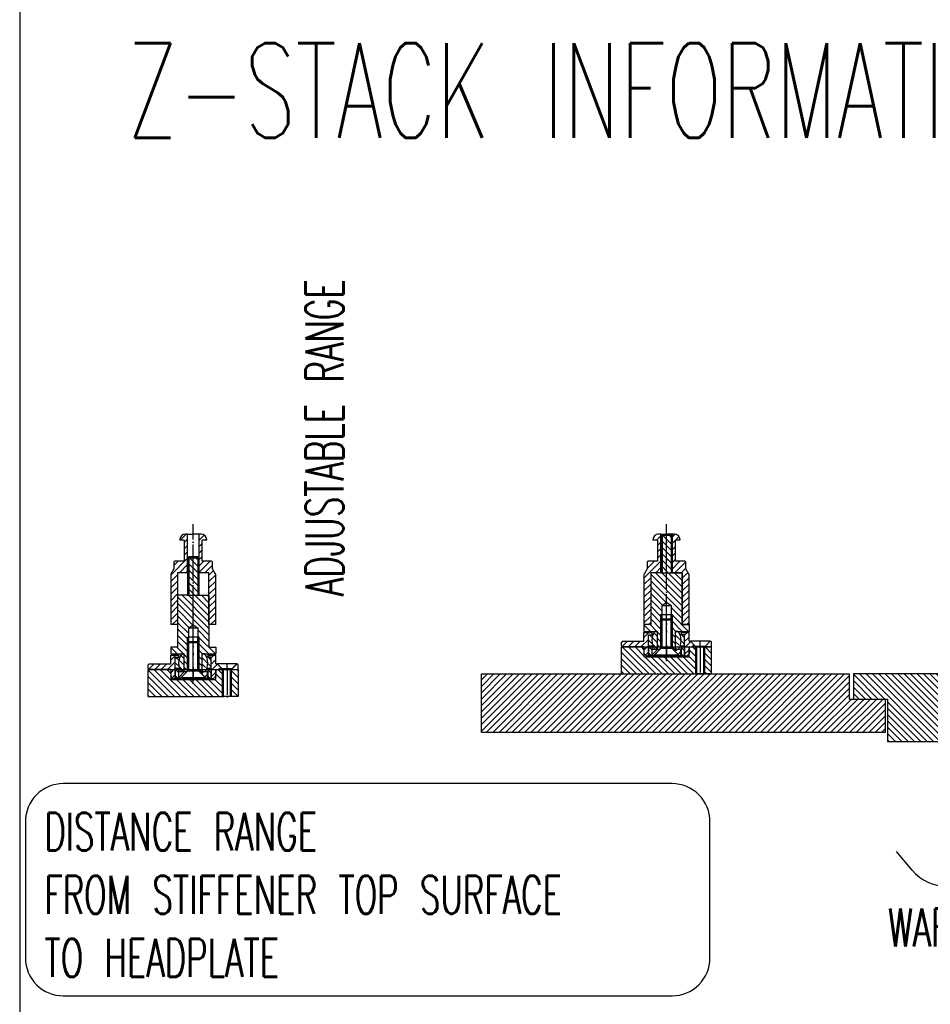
# Model space of a CAD drawing. Extents: x -1765 to 4890, y -3481 to 1222.
# Tile 22 of 98: x 400 to 804, y -2616 to -2180. Entities that reach past the tile are written whole.
import ezdxf

# ---------------------------------------------------------------- set-up
doc = ezdxf.new("R2010")
doc.units = 0
doc.linetypes.add('DASHED', pattern=[15, 7, -8])
doc.linetypes.add('DOT_CENTER', pattern=[14, 12, -1, 0, -1])
doc.layers.add('1', color=7, linetype='CONTINUOUS')
doc.styles.add('CONVERTER_1', font='txt.shx', dxfattribs={"width": 0.63})
pattern_1 = [(-45, (0, 0), (1.4142136, 1.4142136), [])]
pattern_2 = [(45, (2e-11, 369.065), (-1.4142136, 1.4142136), [])]
pattern_3 = [(45, (2e-11, -1113.895), (-1.4142136, 1.4142136), [])]
pattern_4 = [(135, (2e-11, -1113.895), (-1.4142136, -1.4142136), [])]
pattern_5 = [(135, (2e-11, -1113.895), (-1.4142136, -1.4142136), [])]
pattern_6 = [(45, (2e-11, -1113.895), (-1.4142136, 1.4142136), [])]
pattern_7 = [(315, (2e-11, -981.8801), (1.4142136, 1.4142136), [])]
pattern_8 = [(315, (-210, -991.8801), (1.4142136, 1.4142136), [])]
pattern_9 = [(45, (-210, -1123.895), (-1.4142136, 1.4142136), [])]
pattern_10 = [(135, (-210, -1123.895), (-1.4142136, -1.4142136), [])]
pattern_11 = [(135, (-210, -1123.895), (-1.4142136, -1.4142136), [])]
pattern_12 = [(45, (-210, -1123.895), (-1.4142136, 1.4142136), [])]
pattern_13 = [(45, (-210, 359.065), (-1.4142136, 1.4142136), [])]

# ---------------------------------------------------------------- blocks, each defined once
blk = doc.blocks.new('CATCHPIN__96', base_point=(700.99, -2364.59))
at = {"layer": '1', "linetype": 'CONTINUOUS'}
h = blk.add_hatch(dxfattribs=at)
h.set_pattern_fill('USER', color=1, scale=2, angle=45, pattern_type=0)
h.set_pattern_definition(pattern_2)
edge = h.paths.add_edge_path()
edge.add_line((678.9, -2419.75), (683, -2419.75))
edge.add_line((683, -2419.75), (683, -2410.45))
edge.add_line((683, -2410.45), (681.2, -2410.45))
edge.add_line((681.2, -2410.45), (681, -2410.25))
edge.add_arc((683.5, -2410.25), 2.5, 450, 540, ccw=False)
edge.add_line((683.5, -2407.75), (684.5, -2407.75))
edge.add_line((684.5, -2407.75), (684.5, -2424.85))
edge.add_line((684.5, -2424.85), (680, -2424.85))
edge.add_line((680, -2424.85), (680, -2425.65))
edge.add_line((680, -2425.65), (680, -2447.85))
edge.add_line((680, -2447.85), (677, -2447.85))
edge.add_line((677, -2447.85), (677, -2425.69))
edge.add_arc((677.5, -2425.69), 0.5, 510, 540, ccw=False)
edge.add_line((677.07, -2425.44), (678.4, -2423.13))
edge.add_line((678.4, -2423.13), (678.4, -2420.25))
edge.add_arc((678.9, -2420.25), 0.5, 450, 540, ccw=False)
h = blk.add_hatch(dxfattribs=at)
h.set_pattern_fill('USER', color=1, scale=2, angle=45, pattern_type=0)
h.set_pattern_definition(pattern_2)
edge = h.paths.add_edge_path()
edge.add_line((695.1, -2419.75), (691, -2419.75))
edge.add_line((691, -2419.75), (691, -2410.45))
edge.add_line((691, -2410.45), (692.8, -2410.45))
edge.add_line((692.8, -2410.45), (693, -2410.25))
edge.add_arc((690.5, -2410.25), 2.5, 0, 90)
edge.add_line((690.5, -2407.75), (689.5, -2407.75))
edge.add_line((689.5, -2407.75), (689.5, -2424.85))
edge.add_line((689.5, -2424.85), (694, -2424.85))
edge.add_line((694, -2424.85), (694, -2425.65))
edge.add_line((694, -2425.65), (694, -2447.85))
edge.add_line((694, -2447.85), (697, -2447.85))
edge.add_line((697, -2447.85), (697, -2425.69))
edge.add_arc((696.5, -2425.69), 0.5, 0, 30)
edge.add_line((696.93, -2425.44), (695.6, -2423.13))
edge.add_line((695.6, -2423.13), (695.6, -2420.25))
edge.add_arc((695.1, -2420.25), 0.5, 0, 90)
at = {"layer": '1', "color": 7, "linetype": 'DOT_CENTER'}
for p, q in [((687, -2407.75), (687, -2403.35)), ((687, -2424.28), (687, -2407.75)), ((687, -2447.32), (687, -2436.3))]:
    blk.add_line(p, q, dxfattribs=at)
at = {"layer": '1', "color": 7, "linetype": 'CONTINUOUS'}
for p, q in [((684.5, -2407.75), (683.5, -2407.75)), ((684.5, -2407.75), (687, -2407.75)), ((684.5, -2424.85), (684.5, -2407.75)), ((689.5, -2407.75), (687, -2407.75)), ((689.5, -2407.75), (689.5, -2424.85)), ((690.5, -2407.75), (689.5, -2407.75)), ((681.2, -2410.45), (681, -2410.25)), ((683, -2410.45), (681.2, -2410.45)), ((683, -2410.45), (683, -2419.75)), ((691, -2419.75), (691, -2410.45)), ((692.8, -2410.45), (691, -2410.45)), ((693, -2410.25), (692.8, -2410.45)), ((678.4, -2423.13), (677.07, -2425.44)), ((678.4, -2420.25), (678.4, -2423.13)), ((683, -2419.75), (678.9, -2419.75)), ((683, -2419.75), (683, -2419.75)), ((683, -2419.75), (683, -2419.75)), ((683, -2419.75), (683, -2419.75)), ((683, -2419.75), (683, -2419.75)), ((691, -2419.75), (691, -2419.75)), ((691, -2419.75), (691, -2419.75)), ((691, -2419.75), (691, -2419.75)), ((691, -2419.75), (691, -2419.75)), ((695.1, -2419.75), (691, -2419.75)), ((695.6, -2423.13), (695.6, -2420.25)), ((696.93, -2425.44), (695.6, -2423.13)), ((677, -2425.69), (677, -2447.85)), ((680, -2424.85), (680, -2425.65)), ((684.5, -2424.85), (680, -2424.85)), ((680, -2425.65), (680, -2447.85)), ((694, -2424.85), (689.5, -2424.85)), ((694, -2425.65), (694, -2424.85)), ((694, -2447.85), (694, -2425.65)), ((697, -2447.85), (697, -2425.69)), ((680, -2447.85), (677, -2447.85)), ((697, -2447.85), (694, -2447.85))]:
    blk.add_line(p, q, dxfattribs=at)
for centre, radius, start, end in [((683.5, -2410.25), 2.5, 90, 180), ((690.5, -2410.25), 2.5, 0, 90), ((678.9, -2420.25), 0.5, 90, 180), ((695.1, -2420.25), 0.5, 0, 90), ((677.5, -2425.69), 0.5, 150, 180), ((696.5, -2425.69), 0.5, 0, 30)]:
    blk.add_arc(centre, radius, start, end, dxfattribs=at)
blk = doc.blocks.new('FLANGE_CP__97', base_point=(699.65, -2399.28))
at = {"layer": '1', "linetype": 'CONTINUOUS'}
h = blk.add_hatch(dxfattribs=at)
h.set_pattern_fill('USER', color=6, scale=2, angle=45, pattern_type=0)
h.set_pattern_definition(pattern_3)
h.paths.add_polyline_path([(667, -2455.75), (667, -2457.25), (667.5, -2457.75), (677, -2457.75), (677, -2460.75), (678, -2461.75), (679, -2461.75), (679, -2452.35), (680.5, -2452.35), (680.5, -2451.35), (677, -2451.35), (677, -2455.25), (667.5, -2455.25)])
h = blk.add_hatch(dxfattribs=at)
h.set_pattern_fill('USER', color=6, scale=2, angle=45, pattern_type=0)
h.set_pattern_definition(pattern_3)
h.paths.add_polyline_path([(695, -2452.35), (695, -2461.75), (696, -2461.75), (697, -2460.75), (697, -2457.75), (699.75, -2457.75), (699.75, -2457.35), (697.65, -2455.25), (697, -2455.25), (697, -2451.35), (693.5, -2451.35), (693.5, -2452.35)])
h = blk.add_hatch(dxfattribs=at)
h.set_pattern_fill('USER', color=6, scale=2, angle=45, pattern_type=0)
h.set_pattern_definition(pattern_3)
h.paths.add_polyline_path([(706.35, -2455.25), (704.25, -2457.35), (704.25, -2457.75), (706.5, -2457.75), (707, -2457.25), (707, -2455.75), (706.5, -2455.25)])
at = {"layer": '1', "color": 6, "linetype": 'DOT_CENTER'}
for p, q in [((687, -2463.56), (687, -2449.32)), ((702, -2458.15), (702, -2455.01)), ((706.5, -2455.25), (707, -2455.75))]:
    blk.add_line(p, q, dxfattribs=at)
at = {"layer": '1', "color": 6, "linetype": 'CONTINUOUS'}
for p, q in [((677, -2451.35), (680.5, -2451.35)), ((677, -2455.25), (677, -2451.35)), ((679, -2452.35), (680.5, -2452.35)), ((679, -2461.75), (679, -2452.35)), ((680.5, -2451.35), (680.5, -2452.35)), ((693.5, -2451.35), (693.5, -2452.35)), ((693.5, -2451.35), (697, -2451.35)), ((695, -2452.35), (693.5, -2452.35)), ((695, -2461.75), (695, -2452.35)), ((697, -2455.25), (697, -2451.35)), ((667.5, -2455.25), (667, -2455.75)), ((667, -2457.25), (667, -2455.75)), ((667.5, -2457.75), (667, -2457.25)), ((667.5, -2455.25), (677, -2455.25)), ((677, -2457.75), (667.5, -2457.75)), ((677, -2457.75), (677, -2460.75)), ((697, -2455.25), (697.65, -2455.25)), ((697, -2457.75), (697, -2460.75)), ((697, -2457.75), (699.75, -2457.75)), ((699.75, -2457.35), (697.65, -2455.25)), ((706.35, -2455.25), (697.65, -2455.25)), ((699.75, -2457.75), (699.75, -2457.35)), ((699.75, -2457.35), (704.25, -2457.35)), ((699.75, -2457.75), (704.25, -2457.75)), ((706.35, -2455.25), (704.25, -2457.35)), ((704.25, -2457.35), (704.25, -2457.75)), ((704.25, -2457.75), (706.5, -2457.75)), ((706.5, -2455.25), (706.35, -2455.25)), ((706.5, -2457.75), (707, -2457.25)), ((707, -2457.25), (707, -2455.75)), ((678, -2461.75), (677, -2460.75)), ((678, -2461.75), (679, -2461.75)), ((679, -2461.75), (695, -2461.75)), ((695, -2461.75), (696, -2461.75)), ((696, -2461.75), (697, -2460.75))]:
    blk.add_line(p, q, dxfattribs=at)
blk = doc.blocks.new('BALLHEAD_CP__98', base_point=(695, -2450.15))
at = {"layer": '1', "linetype": 'CONTINUOUS'}
h = blk.add_hatch(dxfattribs=at)
h.set_pattern_fill('USER', color=1, scale=2, angle=135, pattern_type=0)
h.set_pattern_definition(pattern_4)
edge = h.paths.add_edge_path()
edge.add_line((679.5, -2457.35), (679, -2456.85))
edge.add_line((679, -2456.85), (679, -2452.85))
edge.add_line((679, -2452.85), (679.5, -2452.35))
edge.add_line((679.5, -2452.35), (681, -2452.35))
edge.add_arc((687, -2454.85), 6.5, 157.3801, -157.3801)
edge.add_line((681, -2457.35), (679.5, -2457.35))
h = blk.add_hatch(dxfattribs=at)
h.set_pattern_fill('USER', color=1, scale=2, angle=135, pattern_type=0)
h.set_pattern_definition(pattern_4)
edge = h.paths.add_edge_path()
edge.add_arc((687, -2454.85), 6.5, 202.6199, 217.9799, ccw=False)
edge.add_arc((687, -2454.85), 6.5, 517.3801, 202.6199, ccw=False)
edge.add_arc((687, -2454.85), 6.5, 502.0201, 517.3801, ccw=False)
edge.add_line((681.88, -2450.85), (683, -2450.85))
edge.add_line((683, -2450.85), (683, -2458.85))
edge.add_line((683, -2458.85), (681.88, -2458.85))
h = blk.add_hatch(dxfattribs=at)
h.set_pattern_fill('USER', color=1, scale=2, angle=135, pattern_type=0)
h.set_pattern_definition(pattern_4)
edge = h.paths.add_edge_path()
edge.add_line((691, -2458.85), (691, -2450.85))
edge.add_line((691, -2450.85), (692.12, -2450.85))
edge.add_arc((687, -2454.85), 6.5, 382.6199, 397.9799, ccw=False)
edge.add_arc((687, -2454.85), 6.5, 337.3801, 382.6199, ccw=False)
edge.add_arc((687, -2454.85), 6.5, 322.0201, 337.3801, ccw=False)
edge.add_line((692.12, -2458.85), (691, -2458.85))
h = blk.add_hatch(dxfattribs=at)
h.set_pattern_fill('USER', color=1, scale=2, angle=135, pattern_type=0)
h.set_pattern_definition(pattern_4)
edge = h.paths.add_edge_path()
edge.add_arc((687, -2454.85), 6.5, -22.6199, 22.6199)
edge.add_line((693, -2452.35), (694.5, -2452.35))
edge.add_line((694.5, -2452.35), (695, -2452.85))
edge.add_line((695, -2452.85), (695, -2456.85))
edge.add_line((695, -2456.85), (694.5, -2457.35))
edge.add_line((694.5, -2457.35), (693, -2457.35))
at = {"layer": '1', "color": 1, "linetype": 'CONTINUOUS'}
for p, q in [((679, -2452.85), (679.5, -2452.35)), ((679, -2456.85), (679, -2452.85)), ((679.5, -2452.35), (681, -2452.35)), ((683, -2450.85), (681.88, -2450.85)), ((683, -2458.85), (683, -2450.85)), ((691, -2458.85), (691, -2450.85)), ((692.12, -2450.85), (691, -2450.85)), ((694.5, -2452.35), (693, -2452.35)), ((695, -2452.85), (694.5, -2452.35)), ((695, -2456.85), (695, -2452.85)), ((679.5, -2457.35), (679, -2456.85)), ((681, -2457.35), (679.5, -2457.35)), ((693, -2457.35), (694.5, -2457.35)), ((694.5, -2457.35), (695, -2456.85)), ((683, -2458.85), (681.88, -2458.85)), ((692.12, -2458.85), (691, -2458.85))]:
    blk.add_line(p, q, dxfattribs=at)
at = {"layer": '1', "color": 1, "linetype": 'DOT_CENTER'}
blk.add_line((687, -2459.96), (687, -2450.15), dxfattribs=at)
at = {"layer": '1', "color": 1, "linetype": 'CONTINUOUS'}
for start, end in [(157.3801, -157.3801), (142.0201, 157.3801), (22.6199, 37.9799), (-22.6199, 22.6199), (-157.3801, -142.0201), (-37.9799, -22.6199)]:
    blk.add_arc((687, -2454.85), 6.5, start, end, dxfattribs=at)
blk = doc.blocks.new('SLEEVE_CP__99', base_point=(687.98, -2410.4))
at = {"layer": '1', "linetype": 'CONTINUOUS'}
h = blk.add_hatch(dxfattribs=at)
h.set_pattern_fill('USER', color=4, scale=2, angle=135, pattern_type=0)
h.set_pattern_definition(pattern_5)
h.paths.add_polyline_path([(679, -2461.75), (679, -2457.35), (680.5, -2457.35), (680.5, -2461.75)])
h = blk.add_hatch(dxfattribs=at)
h.set_pattern_fill('USER', color=4, scale=2, angle=135, pattern_type=0)
h.set_pattern_definition(pattern_5)
h.paths.add_polyline_path([(693.5, -2461.75), (693.5, -2457.35), (695, -2457.35), (695, -2461.75)])
at = {"layer": '1', "color": 4, "linetype": 'CONTINUOUS'}
for p, q in [((680.5, -2457.35), (679, -2457.35)), ((679, -2457.35), (679, -2461.75)), ((681, -2457.35), (680.5, -2457.35)), ((693.5, -2457.35), (693, -2457.35)), ((695, -2457.35), (693.5, -2457.35)), ((695, -2457.35), (695, -2461.75)), ((680.5, -2461.75), (679, -2461.75)), ((693.5, -2461.75), (680.5, -2461.75)), ((695, -2461.75), (693.5, -2461.75))]:
    blk.add_line(p, q, dxfattribs=at)
at = {"layer": '1', "color": 4, "linetype": 'DASHED'}
for p, q in [((680.5, -2457.35), (680.5, -2461.75)), ((693.5, -2457.35), (693.5, -2461.75))]:
    blk.add_line(p, q, dxfattribs=at)
at = {"layer": '1', "color": 1, "linetype": 'DOT_CENTER'}
blk.add_line((687, -2456.79), (687, -2462.7), dxfattribs=at)
blk = doc.blocks.new('WASHER_CP__100', base_point=(687.79, -2430.42))
at = {"layer": '1', "linetype": 'CONTINUOUS'}
h = blk.add_hatch(dxfattribs=at)
h.set_pattern_fill('USER', color=3, scale=2, angle=45, pattern_type=0)
h.set_pattern_definition(pattern_6)
h.paths.add_polyline_path([(680.6, -2458.85), (683.8, -2458.85), (683.8, -2459.16), (681.3, -2461.65), (680.6, -2461.65)])
h = blk.add_hatch(dxfattribs=at)
h.set_pattern_fill('USER', color=3, scale=2, angle=45, pattern_type=0)
h.set_pattern_definition(pattern_6)
h.paths.add_polyline_path([(690.2, -2459.16), (690.2, -2458.85), (693.4, -2458.85), (693.4, -2461.65), (692.7, -2461.65)])
at = {"layer": '1', "color": 3, "linetype": 'CONTINUOUS'}
for p, q in [((680.6, -2461.65), (680.6, -2458.85)), ((683.8, -2458.85), (680.6, -2458.85)), ((680.6, -2461.65), (681.3, -2461.65)), ((683.8, -2459.16), (681.3, -2461.65)), ((681.3, -2461.65), (692.7, -2461.65)), ((684, -2458.85), (683.8, -2458.85)), ((683.8, -2459.16), (683.8, -2458.85)), ((690.2, -2458.85), (690.1, -2458.85)), ((693.4, -2458.85), (690.2, -2458.85)), ((690.2, -2459.16), (690.2, -2458.85)), ((692.7, -2461.65), (690.2, -2459.16)), ((692.7, -2461.65), (693.4, -2461.65)), ((693.4, -2461.65), (693.4, -2458.85))]:
    blk.add_line(p, q, dxfattribs=at)
at = {"layer": '1', "color": 1, "linetype": 'DOT_CENTER'}
blk.add_line((687, -2463.35), (687, -2458.31), dxfattribs=at)
blk = doc.blocks.new('SCREW_CP__101', base_point=(693, -2441.76))
at = {"layer": '1', "color": 7, "linetype": 'DOT_CENTER'}
blk.add_line((687, -2464.06), (687, -2441.26), dxfattribs=at)
at = {"layer": '1', "color": 7, "linetype": 'CONTINUOUS'}
for p, q in [((685, -2445.46), (684.5, -2445.96)), ((684.5, -2457.66), (684.5, -2445.96)), ((689.5, -2445.96), (684.5, -2445.96)), ((685, -2445.96), (685, -2445.46)), ((689, -2445.46), (685, -2445.46)), ((685, -2457.66), (685, -2445.96)), ((689, -2445.46), (689.5, -2445.96)), ((689, -2445.96), (689, -2445.46)), ((689, -2457.66), (689, -2445.96)), ((689.5, -2457.66), (689.5, -2445.96)), ((684.5, -2458.46), (684.5, -2457.66)), ((685, -2457.66), (685, -2458.46)), ((689, -2457.66), (689, -2458.46)), ((689.5, -2457.66), (689.5, -2458.46)), ((684.5, -2458.46), (681.5, -2461.46)), ((692.5, -2461.46), (681.5, -2461.46)), ((685, -2458.46), (684.5, -2458.46)), ((689, -2458.46), (685, -2458.46)), ((689.5, -2458.46), (689, -2458.46)), ((689.5, -2458.46), (692.5, -2461.46))]:
    blk.add_line(p, q, dxfattribs=at)
blk = doc.blocks.new('GUIDE_CP__102', base_point=(694.5, -2414.51))
at = {"layer": '1', "linetype": 'CONTINUOUS'}
h = blk.add_hatch(dxfattribs=at)
h.set_pattern_fill('USER', color=5, scale=2, angle=315, pattern_type=0)
h.set_pattern_definition(pattern_7)
h.paths.add_polyline_path([(684.5, -2408.35), (684.5, -2424.85), (689.5, -2424.85), (689.5, -2408.35)])
h = blk.add_hatch(dxfattribs=at)
h.set_pattern_fill('USER', color=5, scale=2, angle=315, pattern_type=0)
h.set_pattern_definition(pattern_7)
h.paths.add_polyline_path([(680, -2424.85), (680, -2447.85), (677, -2447.85), (677, -2450.85), (683, -2450.85), (683, -2458.85), (683.8, -2458.85), (684.5, -2458.16), (684.5, -2443.95), (684.5, -2443.37), (685, -2443.37), (685, -2443.35), (685, -2439.35), (687, -2437.91), (689, -2439.35), (689, -2443.35), (689.5, -2443.35), (689.5, -2458.16), (690.2, -2458.85), (691, -2458.85), (691, -2450.85), (697, -2450.85), (697, -2447.85), (694, -2447.85), (694, -2424.85), (689.5, -2424.85), (684.5, -2424.85)])
at = {"layer": '1', "color": 5, "linetype": 'CONTINUOUS'}
for p, q in [((684.5, -2408.35), (685, -2407.85)), ((684.5, -2408.35), (684.5, -2424.85)), ((689.5, -2408.35), (684.5, -2408.35)), ((689, -2407.85), (685, -2407.85)), ((685, -2407.85), (685, -2424.85)), ((689.5, -2408.35), (689, -2407.85)), ((689, -2407.85), (689, -2424.85)), ((689.5, -2408.35), (689.5, -2424.85)), ((684.5, -2424.85), (680, -2424.85)), ((680, -2424.85), (680, -2447.85)), ((684.5, -2424.85), (689.5, -2424.85)), ((689.5, -2424.85), (694, -2424.85)), ((694, -2424.85), (694, -2447.85)), ((685, -2439.35), (687, -2437.91)), ((685, -2443.35), (685, -2439.35)), ((685, -2439.35), (689, -2439.35)), ((687, -2437.91), (689, -2439.35)), ((689, -2439.35), (689, -2443.35)), ((684.5, -2443.95), (684.5, -2443.37)), ((684.5, -2443.37), (685, -2443.37)), ((684.5, -2458.16), (684.5, -2443.95)), ((685, -2443.35), (689, -2443.35)), ((685, -2443.37), (685, -2443.35)), ((685, -2445.46), (685, -2443.37)), ((689, -2445.46), (689, -2443.35)), ((689.5, -2443.35), (689, -2443.35)), ((689.5, -2443.35), (689.5, -2458.16)), ((677, -2447.85), (677, -2450.85)), ((680, -2447.85), (677, -2447.85)), ((694, -2447.85), (697, -2447.85)), ((697, -2447.85), (697, -2450.85)), ((677, -2450.85), (683, -2450.85)), ((683, -2458.85), (683, -2450.85)), ((691, -2458.85), (691, -2450.85)), ((691, -2450.85), (697, -2450.85)), ((683.8, -2458.85), (683, -2458.85)), ((684.5, -2458.16), (683.8, -2458.85)), ((689.5, -2458.16), (690.2, -2458.85)), ((690.2, -2458.85), (691, -2458.85))]:
    blk.add_line(p, q, dxfattribs=at)
at = {"layer": '1', "color": 5, "linetype": 'DOT_CENTER'}
blk.add_line((687, -2460.53), (687, -2408.26), dxfattribs=at)
blk = doc.blocks.new('CATCH_PIN_ASSY1__103', base_point=(714.73, -2400.35))
at = {"layer": '1'}
for name, p in [('CATCHPIN__96', (700.99, -2364.59)), ('GUIDE_CP__102', (694.5, -2414.51)), ('SCREW_CP__101', (693, -2441.76)), ('FLANGE_CP__97', (699.65, -2399.28)), ('BALLHEAD_CP__98', (695, -2450.15)), ('SLEEVE_CP__99', (687.98, -2410.4)), ('WASHER_CP__100', (687.79, -2430.42))]:
    blk.add_blockref(name, p, dxfattribs=at)
blk = doc.blocks.new('PIN_ASSY2__104', base_point=(1367, -2400.6))
at = {"layer": '1', "linetype": 'CONTINUOUS'}
h = blk.add_hatch(dxfattribs=at)
h.set_pattern_fill('USER', color=5, scale=2, angle=-45, pattern_type=0)
h.set_pattern_definition(pattern_1)
h.paths.add_polyline_path([(667, -2469.75), (700.4, -2469.75), (700.4, -2457.75), (697, -2457.75), (697, -2462.15), (677, -2462.15), (677, -2457.75), (667, -2457.75)])
h = blk.add_hatch(dxfattribs=at)
h.set_pattern_fill('USER', color=5, scale=2, angle=-45, pattern_type=0)
h.set_pattern_definition(pattern_1)
h.paths.add_polyline_path([(707, -2457.75), (707, -2469.75), (703.6, -2469.75), (703.6, -2457.75)])
at = {"layer": '1', "color": 5, "linetype": 'CONTINUOUS'}
for p, q in [((667, -2457.75), (677, -2457.75)), ((667, -2469.75), (667, -2457.75)), ((677, -2457.75), (677, -2462.15)), ((677, -2457.75), (697, -2457.75)), ((697, -2462.15), (697, -2457.75)), ((697, -2457.75), (700.4, -2457.75)), ((700, -2469.75), (700, -2457.75)), ((700.4, -2469.75), (700.4, -2457.75)), ((700.4, -2457.75), (703.6, -2457.75)), ((707, -2457.75), (703.6, -2457.75)), ((703.6, -2469.75), (703.6, -2457.75)), ((704, -2469.75), (704, -2457.75)), ((707, -2469.75), (707, -2457.75)), ((677, -2462.15), (697, -2462.15)), ((667, -2469.75), (700.4, -2469.75)), ((703.6, -2469.75), (700.4, -2469.75)), ((707, -2469.75), (703.6, -2469.75))]:
    blk.add_line(p, q, dxfattribs=at)
at = {"layer": '1', "color": 5, "linetype": 'DOT_CENTER'}
blk.add_line((702, -2457.07), (702, -2470.8), dxfattribs=at)
at = {"layer": '1'}
blk.add_blockref('CATCH_PIN_ASSY1__103', (714.73, -2400.35), dxfattribs=at)
blk = doc.blocks.new('GUIDE_CP__114', base_point=(484.5, -2424.51))
at = {"layer": '1', "linetype": 'CONTINUOUS'}
h = blk.add_hatch(dxfattribs=at)
h.set_pattern_fill('USER', color=5, scale=2, angle=315, pattern_type=0)
h.set_pattern_definition(pattern_8)
h.paths.add_polyline_path([(474.5, -2418.35), (474.5, -2434.85), (479.5, -2434.85), (479.5, -2418.35)])
h = blk.add_hatch(dxfattribs=at)
h.set_pattern_fill('USER', color=5, scale=2, angle=315, pattern_type=0)
h.set_pattern_definition(pattern_8)
h.paths.add_polyline_path([(470, -2434.85), (470, -2457.85), (467, -2457.85), (467, -2460.85), (473, -2460.85), (473, -2468.85), (473.8, -2468.85), (474.5, -2468.16), (474.5, -2453.95), (474.5, -2453.37), (475, -2453.37), (475, -2453.35), (475, -2449.35), (477, -2447.91), (479, -2449.35), (479, -2453.35), (479.5, -2453.35), (479.5, -2468.16), (480.2, -2468.85), (481, -2468.85), (481, -2460.85), (487, -2460.85), (487, -2457.85), (484, -2457.85), (484, -2434.85), (479.5, -2434.85), (474.5, -2434.85)])
at = {"layer": '1', "color": 5, "linetype": 'CONTINUOUS'}
for p, q in [((474.5, -2418.35), (475, -2417.85)), ((479.5, -2418.35), (474.5, -2418.35)), ((474.5, -2418.35), (474.5, -2434.85)), ((475, -2417.85), (475, -2434.85)), ((479, -2417.85), (475, -2417.85)), ((479, -2417.85), (479, -2434.85)), ((479.5, -2418.35), (479, -2417.85)), ((479.5, -2418.35), (479.5, -2434.85)), ((470, -2434.85), (470, -2457.85)), ((474.5, -2434.85), (470, -2434.85)), ((474.5, -2434.85), (479.5, -2434.85)), ((479.5, -2434.85), (484, -2434.85)), ((484, -2434.85), (484, -2457.85)), ((475, -2449.35), (477, -2447.91)), ((475, -2449.35), (479, -2449.35)), ((475, -2453.35), (475, -2449.35)), ((477, -2447.91), (479, -2449.35)), ((479, -2449.35), (479, -2453.35)), ((474.5, -2453.37), (475, -2453.37)), ((474.5, -2453.95), (474.5, -2453.37)), ((475, -2453.37), (475, -2453.35)), ((475, -2453.35), (479, -2453.35)), ((475, -2455.46), (475, -2453.37)), ((479.5, -2453.35), (479, -2453.35)), ((479, -2455.46), (479, -2453.35)), ((479.5, -2453.35), (479.5, -2468.16)), ((470, -2457.85), (467, -2457.85)), ((467, -2457.85), (467, -2460.85)), ((474.5, -2468.16), (474.5, -2453.95)), ((484, -2457.85), (487, -2457.85)), ((487, -2457.85), (487, -2460.85)), ((467, -2460.85), (473, -2460.85)), ((473, -2468.85), (473, -2460.85)), ((481, -2460.85), (487, -2460.85)), ((481, -2468.85), (481, -2460.85)), ((473.8, -2468.85), (473, -2468.85)), ((474.5, -2468.16), (473.8, -2468.85)), ((479.5, -2468.16), (480.2, -2468.85)), ((480.2, -2468.85), (481, -2468.85))]:
    blk.add_line(p, q, dxfattribs=at)
at = {"layer": '1', "color": 5, "linetype": 'DOT_CENTER'}
blk.add_line((477, -2470.53), (477, -2418.26), dxfattribs=at)
blk = doc.blocks.new('SCREW_CP__115', base_point=(483, -2451.76))
at = {"layer": '1', "color": 7, "linetype": 'DOT_CENTER'}
blk.add_line((477, -2474.06), (477, -2451.26), dxfattribs=at)
at = {"layer": '1', "color": 7, "linetype": 'CONTINUOUS'}
for p, q in [((475, -2455.46), (474.5, -2455.96)), ((479.5, -2455.96), (474.5, -2455.96)), ((474.5, -2467.66), (474.5, -2455.96)), ((479, -2455.46), (475, -2455.46)), ((475, -2455.96), (475, -2455.46)), ((475, -2467.66), (475, -2455.96)), ((479, -2455.96), (479, -2455.46)), ((479, -2455.46), (479.5, -2455.96)), ((479, -2467.66), (479, -2455.96)), ((479.5, -2467.66), (479.5, -2455.96)), ((474.5, -2468.46), (471.5, -2471.46)), ((474.5, -2468.46), (474.5, -2467.66)), ((475, -2468.46), (474.5, -2468.46)), ((475, -2467.66), (475, -2468.46)), ((479, -2468.46), (475, -2468.46)), ((479, -2467.66), (479, -2468.46)), ((479.5, -2468.46), (479, -2468.46)), ((479.5, -2467.66), (479.5, -2468.46)), ((479.5, -2468.46), (482.5, -2471.46)), ((482.5, -2471.46), (471.5, -2471.46))]:
    blk.add_line(p, q, dxfattribs=at)
blk = doc.blocks.new('WASHER_CP__116', base_point=(477.79, -2440.42))
at = {"layer": '1', "linetype": 'CONTINUOUS'}
h = blk.add_hatch(dxfattribs=at)
h.set_pattern_fill('USER', color=3, scale=2, angle=45, pattern_type=0)
h.set_pattern_definition(pattern_9)
h.paths.add_polyline_path([(470.6, -2468.85), (473.8, -2468.85), (473.8, -2469.16), (471.3, -2471.65), (470.6, -2471.65)])
h = blk.add_hatch(dxfattribs=at)
h.set_pattern_fill('USER', color=3, scale=2, angle=45, pattern_type=0)
h.set_pattern_definition(pattern_9)
h.paths.add_polyline_path([(480.2, -2469.16), (480.2, -2468.85), (483.4, -2468.85), (483.4, -2471.65), (482.7, -2471.65)])
at = {"layer": '1', "color": 3, "linetype": 'CONTINUOUS'}
for p, q in [((473.8, -2468.85), (470.6, -2468.85)), ((470.6, -2471.65), (470.6, -2468.85)), ((473.8, -2469.16), (471.3, -2471.65)), ((473.8, -2469.16), (473.8, -2468.85)), ((474, -2468.85), (473.8, -2468.85)), ((480.2, -2468.85), (480.1, -2468.85)), ((480.2, -2469.16), (480.2, -2468.85)), ((483.4, -2468.85), (480.2, -2468.85)), ((482.7, -2471.65), (480.2, -2469.16)), ((483.4, -2471.65), (483.4, -2468.85)), ((470.6, -2471.65), (471.3, -2471.65)), ((471.3, -2471.65), (482.7, -2471.65)), ((482.7, -2471.65), (483.4, -2471.65))]:
    blk.add_line(p, q, dxfattribs=at)
at = {"layer": '1', "color": 1, "linetype": 'DOT_CENTER'}
blk.add_line((477, -2473.35), (477, -2468.31), dxfattribs=at)
blk = doc.blocks.new('SLEEVE_CP__117', base_point=(477.98, -2420.4))
at = {"layer": '1', "linetype": 'CONTINUOUS'}
h = blk.add_hatch(dxfattribs=at)
h.set_pattern_fill('USER', color=4, scale=2, angle=135, pattern_type=0)
h.set_pattern_definition(pattern_10)
h.paths.add_polyline_path([(469, -2471.75), (469, -2467.35), (470.5, -2467.35), (470.5, -2471.75)])
h = blk.add_hatch(dxfattribs=at)
h.set_pattern_fill('USER', color=4, scale=2, angle=135, pattern_type=0)
h.set_pattern_definition(pattern_10)
h.paths.add_polyline_path([(483.5, -2471.75), (483.5, -2467.35), (485, -2467.35), (485, -2471.75)])
at = {"layer": '1', "color": 1, "linetype": 'DOT_CENTER'}
blk.add_line((477, -2466.79), (477, -2472.7), dxfattribs=at)
at = {"layer": '1', "color": 4, "linetype": 'CONTINUOUS'}
for p, q in [((469, -2467.35), (469, -2471.75)), ((470.5, -2467.35), (469, -2467.35)), ((471, -2467.35), (470.5, -2467.35)), ((483.5, -2467.35), (483, -2467.35)), ((485, -2467.35), (483.5, -2467.35)), ((485, -2467.35), (485, -2471.75)), ((470.5, -2471.75), (469, -2471.75)), ((483.5, -2471.75), (470.5, -2471.75)), ((485, -2471.75), (483.5, -2471.75))]:
    blk.add_line(p, q, dxfattribs=at)
at = {"layer": '1', "color": 4, "linetype": 'DASHED'}
for p, q in [((470.5, -2467.35), (470.5, -2471.75)), ((483.5, -2467.35), (483.5, -2471.75))]:
    blk.add_line(p, q, dxfattribs=at)
blk = doc.blocks.new('BALLHEAD_CP__118', base_point=(485, -2460.15))
at = {"layer": '1', "linetype": 'CONTINUOUS'}
h = blk.add_hatch(dxfattribs=at)
h.set_pattern_fill('USER', color=1, scale=2, angle=135, pattern_type=0)
h.set_pattern_definition(pattern_11)
edge = h.paths.add_edge_path()
edge.add_line((469.5, -2467.35), (469, -2466.85))
edge.add_line((469, -2466.85), (469, -2462.85))
edge.add_line((469, -2462.85), (469.5, -2462.35))
edge.add_line((469.5, -2462.35), (471, -2462.35))
edge.add_arc((477, -2464.85), 6.5, 157.3801, -157.3801)
edge.add_line((471, -2467.35), (469.5, -2467.35))
h = blk.add_hatch(dxfattribs=at)
h.set_pattern_fill('USER', color=1, scale=2, angle=135, pattern_type=0)
h.set_pattern_definition(pattern_11)
edge = h.paths.add_edge_path()
edge.add_arc((477, -2464.85), 6.5, 202.6199, 217.9799, ccw=False)
edge.add_arc((477, -2464.85), 6.5, 517.3801, 202.6199, ccw=False)
edge.add_arc((477, -2464.85), 6.5, 502.0201, 517.3801, ccw=False)
edge.add_line((471.88, -2460.85), (473, -2460.85))
edge.add_line((473, -2460.85), (473, -2468.85))
edge.add_line((473, -2468.85), (471.88, -2468.85))
h = blk.add_hatch(dxfattribs=at)
h.set_pattern_fill('USER', color=1, scale=2, angle=135, pattern_type=0)
h.set_pattern_definition(pattern_11)
edge = h.paths.add_edge_path()
edge.add_line((481, -2468.85), (481, -2460.85))
edge.add_line((481, -2460.85), (482.12, -2460.85))
edge.add_arc((477, -2464.85), 6.5, 382.6199, 397.9799, ccw=False)
edge.add_arc((477, -2464.85), 6.5, 337.3801, 382.6199, ccw=False)
edge.add_arc((477, -2464.85), 6.5, 322.0201, 337.3801, ccw=False)
edge.add_line((482.12, -2468.85), (481, -2468.85))
h = blk.add_hatch(dxfattribs=at)
h.set_pattern_fill('USER', color=1, scale=2, angle=135, pattern_type=0)
h.set_pattern_definition(pattern_11)
edge = h.paths.add_edge_path()
edge.add_arc((477, -2464.85), 6.5, -22.6199, 22.6199)
edge.add_line((483, -2462.35), (484.5, -2462.35))
edge.add_line((484.5, -2462.35), (485, -2462.85))
edge.add_line((485, -2462.85), (485, -2466.85))
edge.add_line((485, -2466.85), (484.5, -2467.35))
edge.add_line((484.5, -2467.35), (483, -2467.35))
at = {"layer": '1', "color": 1, "linetype": 'CONTINUOUS'}
for p, q in [((469, -2462.85), (469.5, -2462.35)), ((469.5, -2462.35), (471, -2462.35)), ((473, -2460.85), (471.88, -2460.85)), ((473, -2468.85), (473, -2460.85)), ((482.12, -2460.85), (481, -2460.85)), ((481, -2468.85), (481, -2460.85)), ((484.5, -2462.35), (483, -2462.35)), ((485, -2462.85), (484.5, -2462.35)), ((469, -2466.85), (469, -2462.85)), ((485, -2466.85), (485, -2462.85)), ((469.5, -2467.35), (469, -2466.85)), ((471, -2467.35), (469.5, -2467.35)), ((473, -2468.85), (471.88, -2468.85)), ((482.12, -2468.85), (481, -2468.85)), ((483, -2467.35), (484.5, -2467.35)), ((484.5, -2467.35), (485, -2466.85))]:
    blk.add_line(p, q, dxfattribs=at)
at = {"layer": '1', "color": 1, "linetype": 'DOT_CENTER'}
blk.add_line((477, -2469.96), (477, -2460.15), dxfattribs=at)
at = {"layer": '1', "color": 1, "linetype": 'CONTINUOUS'}
for start, end in [(157.3801, -157.3801), (142.0201, 157.3801), (22.6199, 37.9799), (-22.6199, 22.6199), (-157.3801, -142.0201), (-37.9799, -22.6199)]:
    blk.add_arc((477, -2464.85), 6.5, start, end, dxfattribs=at)
blk = doc.blocks.new('FLANGE_CP__119', base_point=(489.65, -2409.28))
at = {"layer": '1', "linetype": 'CONTINUOUS'}
h = blk.add_hatch(dxfattribs=at)
h.set_pattern_fill('USER', color=6, scale=2, angle=45, pattern_type=0)
h.set_pattern_definition(pattern_12)
h.paths.add_polyline_path([(457, -2465.75), (457, -2467.25), (457.5, -2467.75), (467, -2467.75), (467, -2470.75), (468, -2471.75), (469, -2471.75), (469, -2462.35), (470.5, -2462.35), (470.5, -2461.35), (467, -2461.35), (467, -2465.25), (457.5, -2465.25)])
h = blk.add_hatch(dxfattribs=at)
h.set_pattern_fill('USER', color=6, scale=2, angle=45, pattern_type=0)
h.set_pattern_definition(pattern_12)
h.paths.add_polyline_path([(485, -2462.35), (485, -2471.75), (486, -2471.75), (487, -2470.75), (487, -2467.75), (489.75, -2467.75), (489.75, -2467.35), (487.65, -2465.25), (487, -2465.25), (487, -2461.35), (483.5, -2461.35), (483.5, -2462.35)])
h = blk.add_hatch(dxfattribs=at)
h.set_pattern_fill('USER', color=6, scale=2, angle=45, pattern_type=0)
h.set_pattern_definition(pattern_12)
h.paths.add_polyline_path([(496.35, -2465.25), (494.25, -2467.35), (494.25, -2467.75), (496.5, -2467.75), (497, -2467.25), (497, -2465.75), (496.5, -2465.25)])
at = {"layer": '1', "color": 6, "linetype": 'CONTINUOUS'}
for p, q in [((467, -2465.25), (467, -2461.35)), ((467, -2461.35), (470.5, -2461.35)), ((469, -2471.75), (469, -2462.35)), ((469, -2462.35), (470.5, -2462.35)), ((470.5, -2461.35), (470.5, -2462.35)), ((483.5, -2461.35), (487, -2461.35)), ((483.5, -2461.35), (483.5, -2462.35)), ((485, -2462.35), (483.5, -2462.35)), ((485, -2471.75), (485, -2462.35)), ((487, -2465.25), (487, -2461.35)), ((457.5, -2465.25), (457, -2465.75)), ((457, -2467.25), (457, -2465.75)), ((457.5, -2465.25), (467, -2465.25)), ((487, -2465.25), (487.65, -2465.25)), ((496.35, -2465.25), (487.65, -2465.25)), ((489.75, -2467.35), (487.65, -2465.25)), ((496.35, -2465.25), (494.25, -2467.35)), ((496.5, -2465.25), (496.35, -2465.25)), ((497, -2467.25), (497, -2465.75)), ((457.5, -2467.75), (457, -2467.25)), ((467, -2467.75), (457.5, -2467.75)), ((467, -2467.75), (467, -2470.75)), ((468, -2471.75), (467, -2470.75)), ((486, -2471.75), (487, -2470.75)), ((487, -2467.75), (489.75, -2467.75)), ((487, -2467.75), (487, -2470.75)), ((489.75, -2467.35), (494.25, -2467.35)), ((489.75, -2467.75), (489.75, -2467.35)), ((489.75, -2467.75), (494.25, -2467.75)), ((494.25, -2467.35), (494.25, -2467.75)), ((494.25, -2467.75), (496.5, -2467.75)), ((496.5, -2467.75), (497, -2467.25)), ((468, -2471.75), (469, -2471.75)), ((469, -2471.75), (485, -2471.75)), ((485, -2471.75), (486, -2471.75))]:
    blk.add_line(p, q, dxfattribs=at)
at = {"layer": '1', "color": 6, "linetype": 'DOT_CENTER'}
for p, q in [((477, -2473.56), (477, -2459.32)), ((492, -2468.15), (492, -2465.01)), ((496.5, -2465.25), (497, -2465.75))]:
    blk.add_line(p, q, dxfattribs=at)
blk = doc.blocks.new('CATCHPIN__120', base_point=(490.99, -2364.59))
at = {"layer": '1', "linetype": 'CONTINUOUS'}
h = blk.add_hatch(dxfattribs=at)
h.set_pattern_fill('USER', color=1, scale=2, angle=45, pattern_type=0)
h.set_pattern_definition(pattern_13)
edge = h.paths.add_edge_path()
edge.add_line((468.9, -2419.75), (473, -2419.75))
edge.add_line((473, -2419.75), (473, -2410.45))
edge.add_line((473, -2410.45), (471.2, -2410.45))
edge.add_line((471.2, -2410.45), (471, -2410.25))
edge.add_arc((473.5, -2410.25), 2.5, 450, 540, ccw=False)
edge.add_line((473.5, -2407.75), (474.5, -2407.75))
edge.add_line((474.5, -2407.75), (474.5, -2424.85))
edge.add_line((474.5, -2424.85), (470, -2424.85))
edge.add_line((470, -2424.85), (470, -2425.65))
edge.add_line((470, -2425.65), (470, -2447.85))
edge.add_line((470, -2447.85), (467, -2447.85))
edge.add_line((467, -2447.85), (467, -2425.69))
edge.add_arc((467.5, -2425.69), 0.5, 510, 540, ccw=False)
edge.add_line((467.07, -2425.44), (468.4, -2423.13))
edge.add_line((468.4, -2423.13), (468.4, -2420.25))
edge.add_arc((468.9, -2420.25), 0.5, 450, 540, ccw=False)
h = blk.add_hatch(dxfattribs=at)
h.set_pattern_fill('USER', color=1, scale=2, angle=45, pattern_type=0)
h.set_pattern_definition(pattern_13)
edge = h.paths.add_edge_path()
edge.add_line((485.1, -2419.75), (481, -2419.75))
edge.add_line((481, -2419.75), (481, -2410.45))
edge.add_line((481, -2410.45), (482.8, -2410.45))
edge.add_line((482.8, -2410.45), (483, -2410.25))
edge.add_arc((480.5, -2410.25), 2.5, 0, 90)
edge.add_line((480.5, -2407.75), (479.5, -2407.75))
edge.add_line((479.5, -2407.75), (479.5, -2424.85))
edge.add_line((479.5, -2424.85), (484, -2424.85))
edge.add_line((484, -2424.85), (484, -2425.65))
edge.add_line((484, -2425.65), (484, -2447.85))
edge.add_line((484, -2447.85), (487, -2447.85))
edge.add_line((487, -2447.85), (487, -2425.69))
edge.add_arc((486.5, -2425.69), 0.5, 0, 30)
edge.add_line((486.93, -2425.44), (485.6, -2423.13))
edge.add_line((485.6, -2423.13), (485.6, -2420.25))
edge.add_arc((485.1, -2420.25), 0.5, 0, 90)
at = {"layer": '1', "color": 7, "linetype": 'DOT_CENTER'}
for p, q in [((477, -2407.75), (477, -2403.35)), ((477, -2424.28), (477, -2407.75)), ((477, -2447.32), (477, -2436.3))]:
    blk.add_line(p, q, dxfattribs=at)
at = {"layer": '1', "color": 7, "linetype": 'CONTINUOUS'}
for p, q in [((474.5, -2407.75), (473.5, -2407.75)), ((474.5, -2424.85), (474.5, -2407.75)), ((474.5, -2407.75), (477, -2407.75)), ((479.5, -2407.75), (477, -2407.75)), ((480.5, -2407.75), (479.5, -2407.75)), ((479.5, -2407.75), (479.5, -2424.85)), ((471.2, -2410.45), (471, -2410.25)), ((473, -2410.45), (471.2, -2410.45)), ((473, -2410.45), (473, -2419.75)), ((482.8, -2410.45), (481, -2410.45)), ((481, -2419.75), (481, -2410.45)), ((483, -2410.25), (482.8, -2410.45)), ((468.4, -2423.13), (467.07, -2425.44)), ((468.4, -2420.25), (468.4, -2423.13)), ((473, -2419.75), (468.9, -2419.75)), ((473, -2419.75), (473, -2419.75)), ((473, -2419.75), (473, -2419.75)), ((473, -2419.75), (473, -2419.75)), ((473, -2419.75), (473, -2419.75)), ((485.1, -2419.75), (481, -2419.75)), ((481, -2419.75), (481, -2419.75)), ((481, -2419.75), (481, -2419.75)), ((481, -2419.75), (481, -2419.75)), ((481, -2419.75), (481, -2419.75)), ((485.6, -2423.13), (485.6, -2420.25)), ((486.93, -2425.44), (485.6, -2423.13)), ((467, -2425.69), (467, -2447.85)), ((474.5, -2424.85), (470, -2424.85)), ((470, -2424.85), (470, -2425.65)), ((470, -2425.65), (470, -2447.85)), ((484, -2424.85), (479.5, -2424.85)), ((484, -2425.65), (484, -2424.85)), ((484, -2447.85), (484, -2425.65)), ((487, -2447.85), (487, -2425.69)), ((470, -2447.85), (467, -2447.85)), ((487, -2447.85), (484, -2447.85))]:
    blk.add_line(p, q, dxfattribs=at)
for centre, radius, start, end in [((473.5, -2410.25), 2.5, 90, 180), ((480.5, -2410.25), 2.5, 0, 90), ((468.9, -2420.25), 0.5, 90, 180), ((485.1, -2420.25), 0.5, 0, 90), ((467.5, -2425.69), 0.5, 150, 180), ((486.5, -2425.69), 0.5, 0, 30)]:
    blk.add_arc(centre, radius, start, end, dxfattribs=at)
blk = doc.blocks.new('CATCH_PIN_ASSY1__121', base_point=(504.73, -2410.35))
at = {"layer": '1'}
for name, p in [('CATCHPIN__120', (490.99, -2364.59)), ('GUIDE_CP__114', (484.5, -2424.51)), ('SCREW_CP__115', (483, -2451.76)), ('FLANGE_CP__119', (489.65, -2409.28)), ('BALLHEAD_CP__118', (485, -2460.15)), ('SLEEVE_CP__117', (477.98, -2420.4)), ('WASHER_CP__116', (477.79, -2440.42))]:
    blk.add_blockref(name, p, dxfattribs=at)
blk = doc.blocks.new('PIN_ASSY1__122', base_point=(1157, -2410.6))
at = {"layer": '1', "linetype": 'CONTINUOUS'}
h = blk.add_hatch(dxfattribs=at)
h.set_pattern_fill('USER', color=5, scale=2, angle=-45, pattern_type=0)
h.set_pattern_definition(pattern_1)
h.paths.add_polyline_path([(457, -2479.75), (490.4, -2479.75), (490.4, -2467.75), (487, -2467.75), (487, -2472.15), (467, -2472.15), (467, -2467.75), (457, -2467.75)])
h = blk.add_hatch(dxfattribs=at)
h.set_pattern_fill('USER', color=5, scale=2, angle=-45, pattern_type=0)
h.set_pattern_definition(pattern_1)
h.paths.add_polyline_path([(493.6, -2479.75), (496.19, -2479.75), (497, -2479.75), (497, -2467.75), (493.6, -2467.75)])
at = {"layer": '1', "color": 5, "linetype": 'CONTINUOUS'}
for p, q in [((457, -2479.75), (457, -2467.75)), ((457, -2467.75), (467, -2467.75)), ((467, -2467.75), (487, -2467.75)), ((467, -2467.75), (467, -2472.15)), ((487, -2467.75), (490.4, -2467.75)), ((487, -2472.15), (487, -2467.75)), ((490, -2479.75), (490, -2467.75)), ((490.4, -2467.75), (493.6, -2467.75)), ((490.4, -2479.75), (490.4, -2467.75)), ((493.6, -2479.75), (493.6, -2467.75)), ((493.6, -2467.75), (497, -2467.75)), ((494, -2479.75), (494, -2467.75)), ((497, -2467.75), (497, -2479.75)), ((467, -2472.15), (487, -2472.15)), ((457, -2479.75), (490.4, -2479.75)), ((493.6, -2479.75), (490.4, -2479.75)), ((497, -2479.75), (493.6, -2479.75))]:
    blk.add_line(p, q, dxfattribs=at)
at = {"layer": '1', "color": 5, "linetype": 'DOT_CENTER'}
blk.add_line((492, -2467.07), (492, -2480.8), dxfattribs=at)
at = {"layer": '1'}
blk.add_blockref('CATCH_PIN_ASSY1__121', (504.73, -2410.35), dxfattribs=at)
blk = doc.blocks.new('HEADPLATE__123', base_point=(1216, -2504.75))
at = {"layer": '1', "linetype": 'CONTINUOUS'}
h = blk.add_hatch(dxfattribs=at)
h.set_pattern_fill('USER', color=1, scale=2, angle=45, pattern_type=0)
h.set_pattern_definition([(45, (0, 0), (-1.4142136, 1.4142136), [])])
h.paths.add_polyline_path([(604.92, -2469.75), (768, -2469.75), (768, -2480.85), (784, -2480.85), (784, -2495.75), (604.92, -2495.75)])
at = {"layer": '1', "color": 1, "linetype": 'CONTINUOUS'}
for p, q in [((604.92, -2495.75), (604.92, -2469.75)), ((604.92, -2469.75), (768, -2469.75)), ((768, -2469.75), (768, -2480.85)), ((768, -2480.85), (784, -2480.85)), ((784, -2480.85), (784, -2495.75)), ((784, -2495.75), (604.92, -2495.75))]:
    blk.add_line(p, q, dxfattribs=at)
at = {"layer": '1'}
for name, p in [('PIN_ASSY1__122', (1157, -2410.6)), ('PIN_ASSY2__104', (1367, -2400.6))]:
    blk.add_blockref(name, p, dxfattribs=at)
blk = doc.blocks.new('INSERT_RING_TSK__125', base_point=(828, -2518.75))
at = {"layer": '1', "linetype": 'CONTINUOUS'}
h = blk.add_hatch(dxfattribs=at)
h.set_pattern_fill('USER', scale=2, angle=135, pattern_type=0)
h.set_pattern_definition([(135, (0, 0), (-1.4142136, -1.4142136), [])])
h.paths.add_polyline_path([(847, -2469.75), (847, -2473.95), (852.5, -2473.95), (852.5, -2480.95), (855, -2481.95), (857.5, -2480.95), (857.5, -2473.95), (860.5, -2473.95), (860.5, -2491.75), (840.5, -2491.75), (840.5, -2492.75), (827, -2492.75), (827, -2495.75), (833, -2495.75), (833, -2499.75), (785, -2499.75), (785, -2480.85), (770, -2480.85), (770, -2469.75)])
at = {"layer": '1', "color": 7, "linetype": 'CONTINUOUS'}
for p, q in [((847, -2469.75), (770, -2469.75)), ((770, -2469.75), (770, -2480.85)), ((770, -2480.85), (785, -2480.85)), ((785, -2480.85), (785, -2499.75)), ((785, -2499.75), (833, -2499.75))]:
    blk.add_line(p, q, dxfattribs=at)
blk = doc.blocks.new('TSK_APM90__133', base_point=(720, -2520.16))
at = {"layer": '1'}
for name, p in [('HEADPLATE__123', (1216, -2504.75)), ('INSERT_RING_TSK__125', (828, -2518.75))]:
    blk.add_blockref(name, p, dxfattribs=at)
blk = doc.blocks.new('TEXT__134', base_point=(386.93, -2611.06))
at = {"layer": '1', "color": 1, "linetype": 'CONTINUOUS'}
blk.add_line((796, -2556.75), (789.03, -2548.43), dxfattribs=at)
at = {"layer": '1', "color": 1}
blk.add_lwpolyline([(419.33, -2612.46), (689.48, -2612.46, 0.414214), (706.28, -2595.66), (706.28, -2535.18, 0.414214), (689.48, -2518.38), (419.33, -2518.38, 0.414214), (402.53, -2535.18), (402.53, -2595.66, 0.414214)], format="xyb", close=True, dxfattribs=at)
at = {"layer": '1', "color": 1, "linetype": 'CONTINUOUS'}
blk.add_arc((811.34, -2543.91), 20, -140.0612, -90, dxfattribs=at)
at = {"layer": '1', "color": 1, "style": 'CONVERTER_1', "width": 0.63}
blk.add_text('WAFER PROBER INTERFACE WITH POGO TOWER', height=16.8, dxfattribs=at).set_placement((785.35, -2590.59))
at = {"layer": '1', "color": 1, "insert": (543.64, -2435.22), "char_height": 16.8, "attachment_point": 7, "rotation": 90, "style": 'CONVERTER_1'}
blk.add_mtext('ADJUSTABLE RANGE', dxfattribs=at)
at = {"layer": '1', "color": 1, "insert": (410.93, -2604.06), "char_height": 16.8, "attachment_point": 7, "style": 'CONVERTER_1'}
blk.add_mtext('DISTANCE RANGE\\PFROM STIFFENER TOP SURFACE\\PTO HEADPLATE', dxfattribs=at)
blk = doc.blocks.new('WPIF_TSK__135', base_point=(1017.82, -3712.74))
at = {"layer": '1'}
for name, p in [('TEXT__134', (386.93, -2611.06)), ('TSK_APM90__133', (720, -2520.16))]:
    blk.add_blockref(name, p, dxfattribs=at)
blk = doc.blocks.new('C-E2803-62282-1S11B__136', base_point=(980, -2449.25))
at = {"layer": '1'}
blk.add_blockref('WPIF_TSK__135', (1017.82, -3712.74), dxfattribs=at)
blk = doc.blocks.new('TEXT__271', base_point=(-2000, -2800))
at = {"layer": '1', "color": 7, "linetype": 'CONTINUOUS'}
blk.add_line((400, 800), (400, -2940), dxfattribs=at)
at = {"layer": '1', "color": 7, "style": 'CONVERTER_1', "width": 0.63}
blk.add_text('Z-STACK INFORMATION', height=42, dxfattribs=at).set_placement((447.64, -2231.98))

msp = doc.modelspace()

# ---------------------------------------------------------------- block references
at = {"layer": '1'}
for name, p in [('TEXT__271', (-2000, -2800)), ('C-E2803-62282-1S11B__136', (980, -2449.25))]:
    msp.add_blockref(name, p, dxfattribs=at)

doc.saveas('drawing.dxf')
